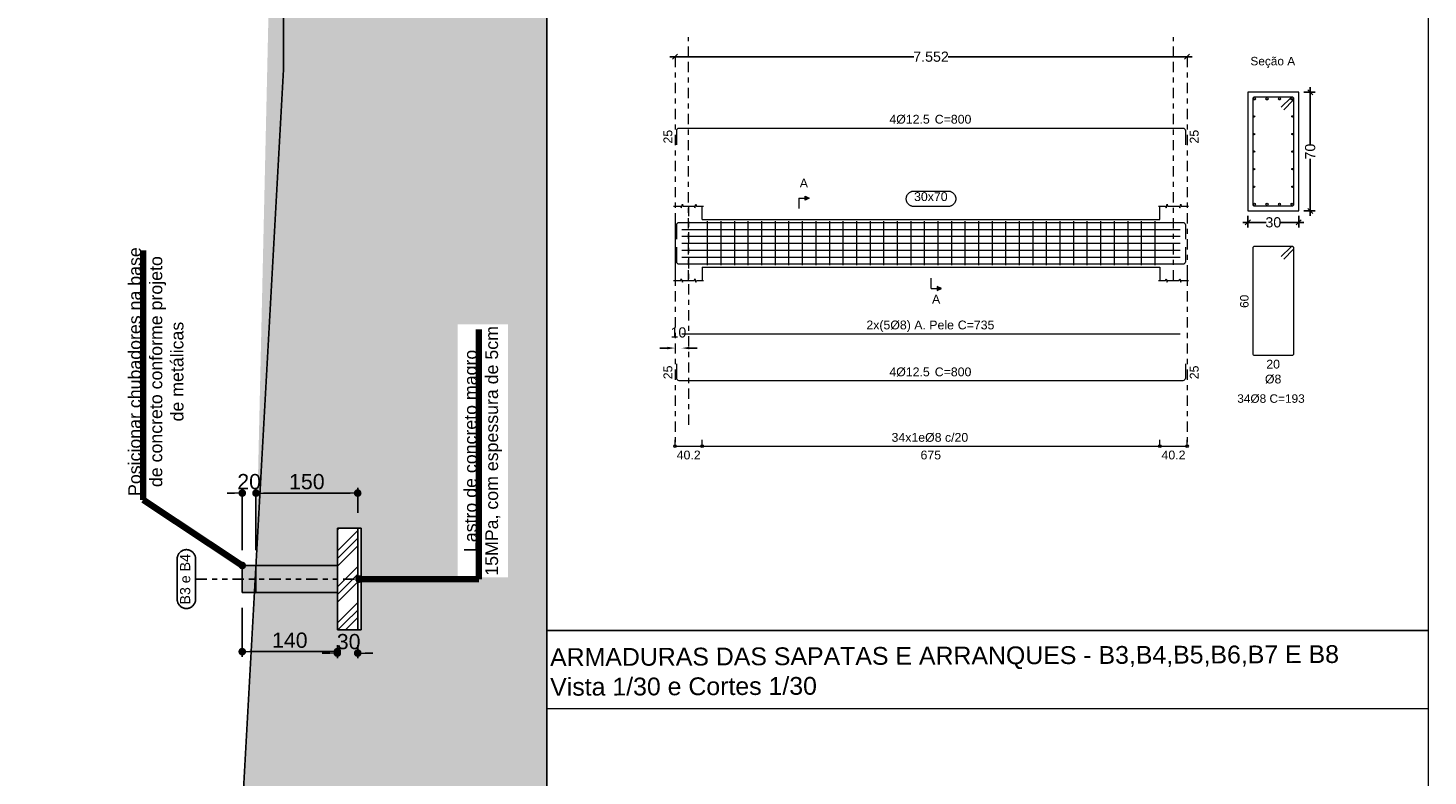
# Model space of a CAD drawing. Header units: millimetres. Extents: x 83 to 471, y -739 to 93.
# Tile 150 of 185: x 167 to 195, y -122 to -107. Entities that reach past the tile are written whole.
import ezdxf

# ---------------------------------------------------------------- set-up
doc = ezdxf.new("R2010")
doc.units = ezdxf.units.MM
doc.linetypes.add('CYPE_RAYAPUNTO', pattern=[0.4125, 0.2025, -0.105, 0, -0.105])
doc.linetypes.add('CYPE_RAYAPUNTOPUNTO', pattern=[0.45, 0.225, -0.075, 0, -0.075, 0, -0.075])
for name, color, linetype, lineweight in [('.', 7, 'Continuous', 5), ('__MAGNUS.Cota', 30, 'Continuous', 9), ('ARM_LONGITUDINAL_Ø12_5', 7, 'Continuous', 9), ('ARM_LONGITUDINAL_Ø8', 7, 'Continuous', 9), ('ARM_TRANSVERSAL_Ø8', 7, 'Continuous', 9), ('CORTE_COTAS_DAS_PLANTAS', 7, 'Continuous', 9), ('COTAS', 250, 'Continuous', 5), ('ELE_ARM_TRANS_TXT_EST', 7, 'Continuous', 9), ('ELE_CONT_NOS', 7, 'Continuous', 9), ('ELE_CONT_VIG_CONCRETO', 7, 'Continuous', 9), ('ELE_COT_COMPRIMENTO_PROJETADO', 7, 'Continuous', 9), ('ELE_COT_COT_ANCORAGENS', 7, 'Continuous', 9), ('ELE_COT_COT_ARM', 7, 'Continuous', 9), ('ELE_COT_COT_EST', 7, 'Continuous', 9), ('ELE_COT_COT_LIN_APOIOS', 7, 'CYPE_RAYAPUNTO', 9), ('ELE_COT_TEXTOS_ESTRIBOS', 7, 'Continuous', 9), ('ELE_REF_COT_LIN_AUX_COTA', 7, 'CYPE_RAYAPUNTO', 9), ('ELE_REF_LINHAS_MARCAS_PLANTA', 7, 'Continuous', 9), ('ELE_REF_MARCAS_PLANTA', 7, 'Continuous', 9), ('ELE_REF_REF_NOME', 7, 'Continuous', 9), ('ELE_REF_TEXTO_REF_NOME', 7, 'Continuous', 9), ('FUN_COTAS', 7, 'Continuous', 0), ('PECA_COMPLETA', 7, 'Continuous', 0), ('POR_ARM_LONG_ARM_TEXTOS', 7, 'Continuous', 9), ('POR_ARM_LONG_TXT_COMP', 7, 'Continuous', 9), ('SEC_CONT_VIG_CONCRETO_CORTE', 7, 'Continuous', 9), ('SEC_COTAS_SEC_DIM_VIGA', 7, 'Continuous', 9), ('SEC_COTAS_TEXTOS_DETALHE_ESTRIBOS', 7, 'Continuous', 9), ('SEC_REF_TXT_NOMES', 7, 'Continuous', 9), ('SEC_REF_TXT_POSICOES_ARM_ESTRIBOS', 7, 'Continuous', 9)]:
    doc.layers.add(name, color=color, linetype=linetype, lineweight=lineweight)
doc.layers.add('PGCR_Arq_TEXTO', color=7, linetype='Continuous')
doc.layers.add('PILAR_MORRE', color=60, linetype='Continuous')
doc.styles.add('Arial', font='arial.ttf')
doc.dimstyles.new('Copy of UM_75.000000', dxfattribs={"dimtxt": 0.3, "dimasz": 0.15, "dimexe": 0.1, "dimexo": 0.3, "dimgap": 0.07, "dimtad": 1, "dimdec": 0, "dimlfac": 75, "dimzin": 0, "dimdsep": 46, "dimtxsty": 'Arial', "dimblk": 'DOT', "dimcen": 0.09, "dimdle": 0.1, "dimclrd": 30, "dimclre": 30, "dimclrt": 7, "dimadec": 1, "dimazin": 2, "dimtfac": 1, "dimtdec": 0, "dimtofl": 0, "dimtmove": 0, "dimatfit": 3, "dimldrblk": 'DOT', "dimfxl": 1, "dimtolj": 1, "dimarcsym": 0})
doc.dimstyles.new('cype_arrow', dxfattribs={"dimtxt": 0.2000000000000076, "dimasz": 0.1500000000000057, "dimexe": 0.0750000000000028, "dimexo": 0.0750000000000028, "dimgap": 0, "dimtad": 0, "dimdec": 4, "dimzin": 0, "dimdsep": 46, "dimtxsty": 'Arial', "dimcen": 0.09, "dimadec": 0, "dimazin": 0, "dimtfac": 1, "dimtdec": 4, "dimtofl": 0, "dimtmove": 2, "dimatfit": 3, "dimfxl": 1, "dimtolj": 1, "dimtzin": 0, "dimarcsym": 0})
doc.dimstyles.new('cype_oblique', dxfattribs={"dimtxt": 0.2, "dimasz": 0.1, "dimexe": 0.1, "dimexo": 0.1, "dimgap": 0, "dimtad": 0, "dimdec": 0, "dimlfac": 30, "dimzin": 0, "dimdsep": 46, "dimtxsty": 'Arial', "dimblk1": 'OBLIQUE', "dimblk2": 'OBLIQUE', "dimsah": 1, "dimcen": 0.09, "dimdle": 0.1, "dimadec": 0, "dimazin": 0, "dimtfac": 1, "dimtdec": 0, "dimtofl": 0, "dimtmove": 2, "dimatfit": 3, "dimfxl": 1, "dimtolj": 1, "dimtzin": 0, "dimarcsym": 0})

# ---------------------------------------------------------------- blocks, each defined once
blk = doc.blocks.new('SAP')
at = {"layer": '.'}
h = blk.add_hatch(dxfattribs=at)
h.set_pattern_fill('GOST_GROUND', color=256, scale=0.05)
h.set_pattern_definition([(45, (-172.0090941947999, 106.6493533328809), (0.7071067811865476, 0), [1]), (45, (-171.8590941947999, 106.6493533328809), (0.7071067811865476, 0), [1]), (45, (-171.7090941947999, 106.6493533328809), (0.7071067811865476, 0), [1])])
h.paths.add_polyline_path([(2, 1), (1.599999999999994, 1), (1.599999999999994, 0), (2, 0), (2, 1)], is_closed=False)
h.paths.add_polyline_path([(1.599999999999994, -1), (2, -1), (1.999999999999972, 0), (1.599999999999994, 0), (1.599999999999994, -1)], is_closed=False)
at = {"layer": 'PILAR_MORRE'}
h = blk.add_hatch(color=256, dxfattribs=at)
h.dxf.hatch_style = 1
h.paths.add_polyline_path([(-0.2700000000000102, 0.2666666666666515), (-0.2700000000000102, 0), (0, 0), (0, 0.2666666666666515), (-0.2700000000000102, 0.2666666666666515)], is_closed=False)
h.paths.add_polyline_path([(1.599999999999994, 0.2666666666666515), (0, 0.2666666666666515), (0, 0), (1.599999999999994, 0), (1.599999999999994, 0.2666666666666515)], is_closed=False)
h.paths.add_polyline_path([(0, 0), (0, -0.2666666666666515), (1.599999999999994, -0.2666666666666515), (1.599999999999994, 0), (0, 0)], is_closed=False)
h.paths.add_polyline_path([(-0.2700000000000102, 0), (-0.2700000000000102, -0.2666666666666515), (0, -0.2666666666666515), (0, 0), (-0.2700000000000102, 0)], is_closed=False)
for p, q in [((1.599999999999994, 1), (1.599999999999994, -1)), ((2, 1), (2.067000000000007, 1)), ((2.067000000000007, 1), (2.067000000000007, -1)), ((1.599999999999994, 0.2666666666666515), (-0.2700000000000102, 0.2666666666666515)), ((-0.2700000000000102, 0.2666666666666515), (-0.2700000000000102, -0.2666666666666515)), ((0, 0.2666666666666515), (0, -0.2666666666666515)), ((1.599999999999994, -0.2666666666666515), (-0.2700000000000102, -0.2666666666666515)), ((2.067000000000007, -1), (2, -1))]:
    blk.add_line(p, q)
blk.add_lwpolyline([(1.599999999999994, -1), (2, -1), (2, 1), (1.599999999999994, 1)])
blk = doc.blocks.new('_DOT')
at = {"layer": '__MAGNUS.Cota', "linetype": 'ByBlock'}
blk.add_line((-0.5, 0), (-1, 0), dxfattribs=at)
at = {"layer": '__MAGNUS.Cota', "linetype": 'ByBlock', "const_width": 0.5}
blk.add_lwpolyline([(-0.25, 0, 1), (0.25, 0, 1)], format="xyb", close=True, dxfattribs=at)
blk = doc.blocks.new('*D704')
at = {"layer": 'COTAS', "color": 30, "lineweight": -2}
for p, q in [((171.4706927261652, -117.4806654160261), (171.4706927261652, -116.2557826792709)), ((173.3206927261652, -116.3557826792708), (171.6206927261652, -116.3557826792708)), ((173.4706927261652, -116.7473320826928), (173.4706927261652, -116.2557826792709))]:
    blk.add_line(p, q, dxfattribs=at)
at = {"layer": 'Defpoints', "color": 0}
for p in [(171.4706927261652, -116.3557826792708), (173.4706927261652, -117.0473320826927), (171.4706927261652, -117.7806654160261)]:
    blk.add_point(p, dxfattribs=at)
at = {"layer": 'COTAS', "color": 30, "linetype": 'ByBlock', "lineweight": -2, "xscale": 0.15, "yscale": 0.15, "zscale": 0.15, "rotation": 180}
blk.add_blockref('_DOT', (171.4706927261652, -116.3557826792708), dxfattribs=at)
at = {"layer": 'COTAS', "color": 30, "linetype": 'ByBlock', "lineweight": -2, "xscale": 0.15, "yscale": 0.15, "zscale": 0.15}
blk.add_blockref('_DOT', (173.4706927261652, -116.3557826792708), dxfattribs=at)
at = {"layer": 'COTAS', "color": 7, "insert": (172.4706927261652, -116.1326107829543), "char_height": 0.3, "attachment_point": 5, "style": 'Arial'}
blk.add_mtext('\\A1;150', dxfattribs=at)
blk = doc.blocks.new('*D705')
at = {"layer": 'COTAS', "color": 30, "lineweight": -2}
for p, q in [((171.2006927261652, -118.6139987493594), (171.2006927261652, -119.5747473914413)), ((171.3506927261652, -119.4747473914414), (172.9206927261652, -119.4747473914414)), ((173.0706927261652, -119.3473320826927), (173.0706927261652, -119.5747473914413))]:
    blk.add_line(p, q, dxfattribs=at)
at = {"layer": 'Defpoints', "color": 0}
for p in [(171.2006927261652, -118.3139987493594), (173.0706927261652, -119.0473320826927), (173.0706927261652, -119.4747473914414)]:
    blk.add_point(p, dxfattribs=at)
at = {"layer": 'COTAS', "color": 30, "linetype": 'ByBlock', "lineweight": -2, "xscale": 0.15, "yscale": 0.15, "zscale": 0.15, "rotation": 180}
blk.add_blockref('_DOT', (171.2006927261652, -119.4747473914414), dxfattribs=at)
at = {"layer": 'COTAS', "color": 30, "linetype": 'ByBlock', "lineweight": -2, "xscale": 0.15, "yscale": 0.15, "zscale": 0.15}
blk.add_blockref('_DOT', (173.0706927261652, -119.4747473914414), dxfattribs=at)
at = {"layer": 'COTAS', "color": 7, "insert": (172.1356927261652, -119.2515754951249), "char_height": 0.3, "attachment_point": 5, "style": 'Arial'}
blk.add_mtext('\\A1;140', dxfattribs=at)
blk = doc.blocks.new('*D706')
at = {"layer": 'COTAS', "color": 30, "lineweight": -2}
for p, q in [((173.0706927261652, -119.3473320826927), (173.0706927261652, -119.6027173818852)), ((173.4706927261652, -119.3473320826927), (173.4706927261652, -119.6027173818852)), ((172.9206927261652, -119.5027173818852), (172.7706927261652, -119.5027173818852)), ((173.6206927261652, -119.5027173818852), (173.7706927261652, -119.5027173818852))]:
    blk.add_line(p, q, dxfattribs=at)
at = {"layer": 'Defpoints', "color": 0}
for p in [(173.0706927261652, -119.0473320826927), (173.4706927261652, -119.0473320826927), (173.4706927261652, -119.5027173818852)]:
    blk.add_point(p, dxfattribs=at)
at = {"layer": 'COTAS', "color": 30, "linetype": 'ByBlock', "lineweight": -2, "xscale": 0.15, "yscale": 0.15, "zscale": 0.15}
blk.add_blockref('_DOT', (173.0706927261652, -119.5027173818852), dxfattribs=at)
at = {"layer": 'COTAS', "color": 30, "linetype": 'ByBlock', "lineweight": -2, "xscale": 0.15, "yscale": 0.15, "zscale": 0.15, "rotation": 180}
blk.add_blockref('_DOT', (173.4706927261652, -119.5027173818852), dxfattribs=at)
at = {"layer": 'COTAS', "color": 7, "insert": (173.2928761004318, -119.2794431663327), "char_height": 0.3, "attachment_point": 5, "style": 'Arial'}
blk.add_mtext('\\A1;30', dxfattribs=at)
blk = doc.blocks.new('*D707')
at = {"layer": 'COTAS', "color": 30, "lineweight": -2}
for p, q in [((171.0506927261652, -116.3557826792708), (170.9006927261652, -116.3557826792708)), ((171.2006927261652, -117.4806654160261), (171.2006927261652, -116.2557826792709)), ((171.4706927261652, -117.4806654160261), (171.4706927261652, -116.2557826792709)), ((171.6206927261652, -116.3557826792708), (171.7706927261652, -116.3557826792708))]:
    blk.add_line(p, q, dxfattribs=at)
at = {"layer": 'Defpoints', "color": 0}
for p in [(171.2006927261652, -116.3557826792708), (171.2006927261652, -117.7806654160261), (171.4706927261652, -117.7806654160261)]:
    blk.add_point(p, dxfattribs=at)
at = {"layer": 'COTAS', "color": 30, "linetype": 'ByBlock', "lineweight": -2, "xscale": 0.15, "yscale": 0.15, "zscale": 0.15}
blk.add_blockref('_DOT', (171.2006927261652, -116.3557826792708), dxfattribs=at)
at = {"layer": 'COTAS', "color": 30, "linetype": 'ByBlock', "lineweight": -2, "xscale": 0.15, "yscale": 0.15, "zscale": 0.15, "rotation": 180}
blk.add_blockref('_DOT', (171.4706927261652, -116.3557826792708), dxfattribs=at)
at = {"layer": 'COTAS', "color": 7, "insert": (171.3356927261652, -116.1326107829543), "char_height": 0.3, "attachment_point": 5, "style": 'Arial'}
blk.add_mtext('\\A1;20', dxfattribs=at)
blk = doc.blocks.new('_OBLIQUE')
at = {"color": 0, "linetype": 'ByBlock', "lineweight": -2}
blk.add_line((-0.5, -0.5), (0.5, 0.5), dxfattribs=at)
blk = doc.blocks.new('*D726')
at = {"layer": 'Defpoints', "color": 0}
for p in [(190.9757610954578, -110.8057959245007), (191.9757610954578, -110.8057959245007), (191.9757610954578, -111.0318959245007)]:
    blk.add_point(p, dxfattribs=at)
at = {"layer": 'SEC_COTAS_SEC_DIM_VIGA', "color": 0, "lineweight": -2}
for p, q in [((190.9757610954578, -110.9057959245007), (190.9757610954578, -111.1318959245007)), ((191.9757610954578, -110.9057959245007), (191.9757610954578, -111.1318959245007)), ((190.8757610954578, -111.0318959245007), (191.3329234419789, -111.0318959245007)), ((192.0757610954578, -111.0318959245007), (191.6185987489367, -111.0318959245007))]:
    blk.add_line(p, q, dxfattribs=at)
at = {"layer": 'SEC_COTAS_SEC_DIM_VIGA', "color": 0, "linetype": 'ByBlock', "lineweight": -2, "xscale": 0.1, "yscale": 0.1, "zscale": 0.1, "rotation": 180}
blk.add_blockref('_OBLIQUE', (190.9757610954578, -111.0318959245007), dxfattribs=at)
at = {"layer": 'SEC_COTAS_SEC_DIM_VIGA', "color": 0, "linetype": 'ByBlock', "lineweight": -2, "xscale": 0.1, "yscale": 0.1, "zscale": 0.1}
blk.add_blockref('_OBLIQUE', (191.9757610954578, -111.0318959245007), dxfattribs=at)
at = {"layer": 'SEC_COTAS_SEC_DIM_VIGA', "color": 0, "insert": (191.4757610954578, -111.0318959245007), "char_height": 0.2, "attachment_point": 5, "style": 'Arial'}
blk.add_mtext('\\A1;30', dxfattribs=at)
blk = doc.blocks.new('*D727')
at = {"layer": 'Defpoints', "color": 0}
for p in [(191.9757610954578, -108.4724625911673), (192.2018610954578, -108.4724625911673), (191.9757610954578, -110.8057959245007)]:
    blk.add_point(p, dxfattribs=at)
at = {"layer": 'SEC_COTAS_SEC_DIM_VIGA', "color": 0, "lineweight": -2}
for p, q in [((192.2018610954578, -108.3724625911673), (192.2018610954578, -109.4970419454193)), ((192.0757610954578, -108.4724625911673), (192.3018610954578, -108.4724625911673)), ((192.2018610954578, -110.9057959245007), (192.2018610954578, -109.7812165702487)), ((192.0757610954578, -110.8057959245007), (192.3018610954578, -110.8057959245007))]:
    blk.add_line(p, q, dxfattribs=at)
at = {"layer": 'SEC_COTAS_SEC_DIM_VIGA', "color": 0, "linetype": 'ByBlock', "lineweight": -2, "xscale": 0.1, "yscale": 0.1, "zscale": 0.1}
for p, rotation in [((192.2018610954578, -108.4724625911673), 90), ((192.2018610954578, -110.8057959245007), 270)]:
    blk.add_blockref('_OBLIQUE', p, dxfattribs=dict(at, rotation=rotation))
at = {"layer": 'SEC_COTAS_SEC_DIM_VIGA', "color": 0, "insert": (192.2018610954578, -109.639129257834), "char_height": 0.2, "attachment_point": 5, "rotation": 90, "style": 'Arial'}
blk.add_mtext('\\A1;70', dxfattribs=at)
blk = doc.blocks.new('*D728')
at = {"layer": 'Defpoints', "color": 0}
for p in [(179.7105944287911, -107.7737625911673), (179.7105944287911, -107.7737625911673), (189.7801889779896, -107.7737625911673)]:
    blk.add_point(p, dxfattribs=at)
at = {"layer": 'ELE_COT_COMPRIMENTO_PROJETADO', "color": 0, "lineweight": -2}
for p, q in [((179.6105944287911, -107.7737625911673), (184.4097846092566, -107.7737625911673)), ((179.7105944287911, -107.7737625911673), (179.7105944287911, -107.7737625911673)), ((189.8801889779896, -107.7737625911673), (185.080998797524, -107.7737625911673)), ((189.7801889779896, -107.7737625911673), (189.7801889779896, -107.7737625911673))]:
    blk.add_line(p, q, dxfattribs=at)
at = {"layer": 'ELE_COT_COMPRIMENTO_PROJETADO', "color": 0, "linetype": 'ByBlock', "lineweight": -2, "xscale": 0.1, "yscale": 0.1, "zscale": 0.1, "rotation": 180}
blk.add_blockref('_OBLIQUE', (179.7105944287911, -107.7737625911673), dxfattribs=at)
at = {"layer": 'ELE_COT_COMPRIMENTO_PROJETADO', "color": 0, "linetype": 'ByBlock', "lineweight": -2, "xscale": 0.1, "yscale": 0.1, "zscale": 0.1}
blk.add_blockref('_OBLIQUE', (189.7801889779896, -107.7737625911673), dxfattribs=at)
at = {"layer": 'ELE_COT_COMPRIMENTO_PROJETADO', "color": 0, "insert": (184.7453917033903, -107.7737625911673), "char_height": 0.2, "attachment_point": 5, "style": 'Arial'}
blk.add_mtext('\\A1;7.552', dxfattribs=at)
blk = doc.blocks.new('*D729')
at = {"layer": 'Defpoints', "color": 0}
for p in [(179.7105944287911, -113.5038125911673), (179.8453917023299, -113.5038125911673), (179.8453917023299, -113.5038125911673)]:
    blk.add_point(p, dxfattribs=at)
at = {"layer": 'ELE_COT_COT_ARM', "color": 0, "lineweight": -2}
for p, q in [((179.5605944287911, -113.5038125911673), (179.4105944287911, -113.5038125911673)), ((179.7105944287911, -113.5038125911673), (179.7105944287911, -113.5038125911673)), ((179.8453917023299, -113.5038125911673), (179.8453917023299, -113.5038125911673)), ((179.9953917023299, -113.5038125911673), (180.1453917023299, -113.5038125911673))]:
    blk.add_line(p, q, dxfattribs=at)
at = {"layer": 'ELE_COT_COT_ARM', "color": 0}
for points in [[(179.5605944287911, -113.5288125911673), (179.5605944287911, -113.4788125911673), (179.7105944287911, -113.5038125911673)], [(179.9953917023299, -113.4788125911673), (179.9953917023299, -113.5288125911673), (179.8453917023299, -113.5038125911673)]]:
    blk.add_solid(points, dxfattribs=at)
at = {"layer": 'ELE_COT_COT_ARM', "color": 0, "insert": (179.7779930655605, -113.1974687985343), "char_height": 0.2000000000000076, "attachment_point": 5, "style": 'Arial'}
blk.add_mtext('\\A1;10', dxfattribs=at)

msp = doc.modelspace()

# ---------------------------------------------------------------- hatches: boundary and pattern name
at = {"layer": '.', "true_color": 0x939598}
h = msp.add_hatch(dxfattribs=at)
h.set_pattern_fill('EARTH', color=252, scale=0.1)
h.set_pattern_definition([(0, (0, 0), (0.635, 0.635), [0.635, -0.635]), (0, (0, 0.238125), (0.635, 0.635), [0.635, -0.635]), (0, (0, 0.4762500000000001), (0.635, 0.635), [0.635, -0.635]), (90, (0.079375, 0.555625), (-0.635, 0.635), [0.635, -0.635]), (90, (0.3175, 0.555625), (-0.635, 0.635), [0.635, -0.635]), (90, (0.555625, 0.555625), (-0.635, 0.635), [0.635, -0.635])])
h.paths.add_polyline_path([(172.0090941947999, -94.01822395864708), (171.4706927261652, -117.7806654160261), (173.0706927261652, -117.7806654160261), (173.0706927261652, -117.0473320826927), (173.5376927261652, -117.0473320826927), (173.5376927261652, -119.0473320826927), (173.0706927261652, -119.0473320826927), (173.0706927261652, -118.3139987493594), (171.4412602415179, -118.3139987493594), (170.3601319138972, -137.9046579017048), (171.9601319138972, -137.9046579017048), (171.9601319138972, -137.1713245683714), (172.4271319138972, -137.1713245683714), (172.4271319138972, -139.1713245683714), (171.9601319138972, -139.1713245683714), (171.9601319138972, -138.4379912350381), (170.33069942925, -138.4379912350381), (169.2571234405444, -157.8917977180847), (170.8571234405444, -157.8917977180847), (170.8571234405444, -157.1584643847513), (171.3241234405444, -157.1584643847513), (171.3241234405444, -159.1584643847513), (170.8571234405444, -159.1584643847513), (170.8571234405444, -158.425131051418), (169.2276909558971, -158.425131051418), (168.7157092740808, -167.7025298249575), (168.5390941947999, -170.9028953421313), (168.5390941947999, -175.3584019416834), (177.1903265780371, -175.3584019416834), (177.1903265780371, -94.01822395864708), (172.0090941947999, -94.01822395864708)], is_closed=False)
h.paths.add_polyline_path([(173.2254646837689, -158.125610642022), (173.2254646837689, -153.1499967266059), (174.2125610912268, -153.1499967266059), (174.2125610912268, -158.125610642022)], flags=16)
h.paths.add_polyline_path([(174.3284731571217, -138.1384708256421), (174.3284731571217, -133.162856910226), (175.3155695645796, -133.162856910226), (175.3155695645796, -138.1384708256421)], flags=16)
h.paths.add_polyline_path([(175.4390339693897, -118.0144783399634), (175.4390339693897, -113.0388644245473), (176.4261303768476, -113.0388644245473), (176.4261303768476, -118.0144783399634)], flags=16)
at = {"layer": 'ELE_REF_LINHAS_MARCAS_PLANTA'}
for points in [[(182.2670597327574, -110.596479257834), (182.2670597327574, -110.514879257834), (182.3486597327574, -110.555679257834)], [(184.8677917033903, -112.2897125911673), (184.8677917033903, -112.3713125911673), (184.9493917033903, -112.3305125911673)]]:
    msp.add_hatch(color=256, dxfattribs=at).paths.add_polyline_path(points, flags=0)

# ---------------------------------------------------------------- linework, layer by layer
for p, q in [((172.0090941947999, -108.0245251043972), (172.0090941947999, -94.01822395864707)), ((177.1903265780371, -94.01822395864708), (177.1903265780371, -175.3584019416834)), ((168.5390941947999, -170.9028953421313), (172.0090941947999, -108.0245251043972)), ((194.5179713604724, -119.056440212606), (177.1903265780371, -119.056440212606))]:
    msp.add_line(p, q)
at = {"linetype": 'CYPE_RAYAPUNTOPUNTO'}
msp.add_line((170.2822923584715, -118.0473320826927), (173.4706927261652, -118.0473320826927), dxfattribs=at)
msp.add_lwpolyline([(169.9222923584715, -117.6489090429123), (169.9226943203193, -117.6368863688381), (169.9238984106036, -117.624917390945), (169.9258992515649, -117.6130555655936), (169.9286879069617, -117.6013538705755), (169.9322519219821, -117.5898645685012), (169.9365753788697, -117.5786389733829), (169.9416389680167, -117.5677272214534), (169.9474200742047, -117.5571780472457), (169.95389287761, -117.5470385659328), (169.9610284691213, -117.5373540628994), (169.9687949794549, -117.5281677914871), (169.97715772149, -117.5195207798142), (169.9860793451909, -117.5114516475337), (169.9955200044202, -117.5039964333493), (170.0054375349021, -117.4971884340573), (170.0157876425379, -117.4910580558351), (170.0265241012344, -117.4856326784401), (170.0375989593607, -117.4809365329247), (170.0489627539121, -117.476990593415), (170.0605647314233, -117.4738124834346), (170.0723530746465, -117.471416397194), (170.0842751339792, -117.4698130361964), (170.0962776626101, -117.4690095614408), (170.1083070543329, -117.4690095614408), (170.1203095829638, -117.4698130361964), (170.1322316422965, -117.471416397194), (170.1440199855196, -117.4738124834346), (170.1556219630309, -117.476990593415), (170.1669857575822, -117.4809365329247), (170.1780606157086, -117.4856326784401), (170.1887970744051, -117.4910580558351), (170.1991471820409, -117.4971884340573), (170.2090647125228, -117.5039964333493), (170.2185053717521, -117.5114516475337), (170.2274269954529, -117.5195207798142), (170.2357897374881, -117.5281677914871), (170.2435562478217, -117.5373540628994), (170.250691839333, -117.5470385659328), (170.2571646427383, -117.5571780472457), (170.2629457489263, -117.5677272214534), (170.2680093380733, -117.5786389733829), (170.2723327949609, -117.5898645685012), (170.2758968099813, -117.6013538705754), (170.2786854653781, -117.6130555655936), (170.2806863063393, -117.624917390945), (170.2818903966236, -117.6368863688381), (170.2822923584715, -117.6489090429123), (170.2822923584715, -118.4457551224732), (170.2818903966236, -118.4577777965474), (170.2806863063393, -118.4697467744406), (170.2786854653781, -118.481608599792), (170.2758968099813, -118.49331029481), (170.2723327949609, -118.5047995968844), (170.2680093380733, -118.5160251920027), (170.2629457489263, -118.5269369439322), (170.2571646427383, -118.5374861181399), (170.250691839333, -118.5476255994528), (170.2435562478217, -118.5573101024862), (170.2357897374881, -118.5664963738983), (170.2274269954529, -118.5751433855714), (170.2185053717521, -118.5832125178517), (170.2090647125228, -118.5906677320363), (170.1991471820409, -118.5974757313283), (170.1887970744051, -118.6036061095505), (170.1780606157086, -118.6090314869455), (170.1669857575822, -118.6137276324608), (170.1556219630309, -118.6176735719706), (170.1440199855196, -118.620851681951), (170.1322316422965, -118.6232477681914), (170.1203095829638, -118.6248511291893), (170.1083070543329, -118.6256546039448), (170.0962776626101, -118.6256546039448), (170.0842751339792, -118.6248511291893), (170.0723530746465, -118.6232477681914), (170.0605647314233, -118.620851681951), (170.0489627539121, -118.6176735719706), (170.0375989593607, -118.6137276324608), (170.0265241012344, -118.6090314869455), (170.0157876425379, -118.6036061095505), (170.0054375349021, -118.5974757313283), (169.9955200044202, -118.5906677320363), (169.9860793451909, -118.5832125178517), (169.97715772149, -118.5751433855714), (169.9687949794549, -118.5664963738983), (169.9610284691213, -118.5573101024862), (169.95389287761, -118.5476255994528), (169.9474200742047, -118.5374861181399), (169.9416389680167, -118.5269369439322), (169.9365753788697, -118.5160251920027), (169.9322519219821, -118.5047995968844), (169.9286879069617, -118.49331029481), (169.9258992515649, -118.481608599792), (169.9238984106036, -118.4697467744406), (169.9226943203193, -118.4577777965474), (169.9222923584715, -118.4457551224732), (169.9222923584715, -117.6489090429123)], close=True)
at = {"layer": 'ARM_LONGITUDINAL_Ø12_5'}
for points in [[(179.7439277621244, -109.5095959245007), (179.7439277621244, -109.2262625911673), (179.7477337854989, -109.2071284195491), (179.7585724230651, -109.190907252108), (179.7747935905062, -109.1800686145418), (179.7939277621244, -109.1762625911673), (189.6968556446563, -109.1762625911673), (189.7159898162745, -109.1800686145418), (189.7322109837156, -109.190907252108), (189.7430496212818, -109.2071284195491), (189.7468556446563, -109.2262625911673), (189.7468556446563, -109.5095959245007)], [(179.7439277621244, -111.364429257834), (179.7439277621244, -111.0810959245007), (179.7477337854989, -111.0619617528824), (179.7585724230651, -111.0457405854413), (179.7747935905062, -111.0349019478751), (179.7939277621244, -111.0310959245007), (189.6968556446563, -111.0310959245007), (189.7159898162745, -111.0349019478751), (189.7322109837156, -111.0457405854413), (189.7430496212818, -111.0619617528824), (189.7468556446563, -111.0810959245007), (189.7468556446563, -111.364429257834)], [(189.7468556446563, -111.5217625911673), (189.7468556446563, -111.8050959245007), (189.7430496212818, -111.8242300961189), (189.7322109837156, -111.84045126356), (189.7159898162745, -111.8512899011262), (189.6968556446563, -111.8550959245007), (179.7939277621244, -111.8550959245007), (179.7747935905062, -111.8512899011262), (179.7585724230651, -111.84045126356), (179.7477337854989, -111.8242300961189), (179.7439277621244, -111.8050959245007), (179.7439277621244, -111.5217625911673)], [(189.7468556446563, -113.8121459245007), (189.7468556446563, -114.095479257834), (189.7430496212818, -114.1146134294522), (189.7322109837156, -114.1308345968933), (189.7159898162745, -114.1416732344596), (189.6968556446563, -114.145479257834), (179.7939277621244, -114.145479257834), (179.7747935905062, -114.1416732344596), (179.7585724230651, -114.1308345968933), (179.7477337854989, -114.1146134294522), (179.7439277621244, -114.095479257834), (179.7439277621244, -113.8121459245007)]]:
    msp.add_lwpolyline(points, dxfattribs=at)
for centre in [(191.1065944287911, -108.6032959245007), (191.3527055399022, -108.6032959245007), (191.5988166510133, -108.6032959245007), (191.8449277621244, -108.6032959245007), (191.1065944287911, -110.6749625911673), (191.3527055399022, -110.6749625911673), (191.5988166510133, -110.6749625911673), (191.8449277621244, -110.6749625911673)]:
    msp.add_circle(centre, 0.0208333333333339, dxfattribs=at)
at = {"layer": 'ARM_LONGITUDINAL_Ø8'}
for points in [[(179.8453917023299, -111.168429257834), (189.6453917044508, -111.168429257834)], [(179.8453917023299, -111.3057625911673), (189.6453917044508, -111.3057625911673)], [(179.8453917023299, -111.4430959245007), (189.6453917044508, -111.4430959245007)], [(179.8453917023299, -111.580429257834), (189.6453917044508, -111.580429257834)], [(179.8453917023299, -111.7177625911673), (189.6453917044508, -111.7177625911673)], [(179.8453917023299, -113.2230125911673), (189.6453917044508, -113.2230125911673)]]:
    msp.add_lwpolyline(points, dxfattribs=at)
for centre in [(191.0990944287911, -108.9485737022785), (191.8524277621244, -108.9485737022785), (191.0990944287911, -109.2938514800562), (191.8524277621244, -109.2938514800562), (191.0990944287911, -109.639129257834), (191.8524277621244, -109.639129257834), (191.0990944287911, -109.9844070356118), (191.8524277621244, -109.9844070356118), (191.0990944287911, -110.3296848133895), (191.8524277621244, -110.3296848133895)]:
    msp.add_circle(centre, 0.0133333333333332, dxfattribs=at)
at = {"layer": 'ARM_TRANSVERSAL_Ø8'}
for p, q in [((180.3453917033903, -111.0097625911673), (180.3453917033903, -111.876429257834)), ((180.612058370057, -111.0097625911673), (180.612058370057, -111.876429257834)), ((180.8787250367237, -111.0097625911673), (180.8787250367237, -111.876429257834)), ((181.1453917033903, -111.0097625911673), (181.1453917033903, -111.876429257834)), ((181.412058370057, -111.0097625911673), (181.412058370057, -111.876429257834)), ((181.6787250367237, -111.0097625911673), (181.6787250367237, -111.876429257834)), ((181.9453917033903, -111.0097625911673), (181.9453917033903, -111.876429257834)), ((182.212058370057, -111.0097625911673), (182.212058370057, -111.876429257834)), ((182.4787250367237, -111.0097625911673), (182.4787250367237, -111.876429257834)), ((182.7453917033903, -111.0097625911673), (182.7453917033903, -111.876429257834)), ((183.012058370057, -111.0097625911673), (183.012058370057, -111.876429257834)), ((183.2787250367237, -111.0097625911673), (183.2787250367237, -111.876429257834)), ((183.5453917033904, -111.0097625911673), (183.5453917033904, -111.876429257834)), ((183.812058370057, -111.0097625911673), (183.812058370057, -111.876429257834)), ((184.0787250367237, -111.0097625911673), (184.0787250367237, -111.876429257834)), ((184.3453917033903, -111.0097625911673), (184.3453917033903, -111.876429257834)), ((184.612058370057, -111.0097625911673), (184.612058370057, -111.876429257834)), ((184.8787250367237, -111.0097625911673), (184.8787250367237, -111.876429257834)), ((185.1453917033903, -111.0097625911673), (185.1453917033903, -111.876429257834)), ((185.412058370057, -111.0097625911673), (185.412058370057, -111.876429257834)), ((185.6787250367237, -111.0097625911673), (185.6787250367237, -111.876429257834)), ((185.9453917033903, -111.0097625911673), (185.9453917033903, -111.876429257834)), ((186.212058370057, -111.0097625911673), (186.212058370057, -111.876429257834)), ((186.4787250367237, -111.0097625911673), (186.4787250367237, -111.876429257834)), ((186.7453917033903, -111.0097625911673), (186.7453917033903, -111.876429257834)), ((187.012058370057, -111.0097625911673), (187.012058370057, -111.876429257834)), ((187.2787250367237, -111.0097625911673), (187.2787250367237, -111.876429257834)), ((187.5453917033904, -111.0097625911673), (187.5453917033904, -111.876429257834)), ((187.812058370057, -111.0097625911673), (187.812058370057, -111.876429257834)), ((188.0787250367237, -111.0097625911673), (188.0787250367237, -111.876429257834)), ((188.3453917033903, -111.0097625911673), (188.3453917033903, -111.876429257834)), ((188.612058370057, -111.0097625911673), (188.612058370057, -111.876429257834)), ((188.8787250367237, -111.0097625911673), (188.8787250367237, -111.876429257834)), ((189.1453917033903, -111.0097625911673), (189.1453917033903, -111.876429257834))]:
    msp.add_line(p, q, dxfattribs=at)
for points in [[(191.6805254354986, -108.8160172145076), (191.869087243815, -108.6274554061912), (191.8733363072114, -108.6222779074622), (191.8764936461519, -108.6163709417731), (191.8784379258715, -108.6099615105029), (191.8790944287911, -108.6032959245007), (191.8784379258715, -108.5966303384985), (191.8764936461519, -108.5902209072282), (191.8733363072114, -108.5843139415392), (191.869087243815, -108.5791364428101), (191.8639097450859, -108.5748873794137), (191.8580027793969, -108.5717300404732), (191.8515933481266, -108.5697857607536), (191.8449277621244, -108.569129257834), (191.1065944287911, -108.569129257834), (191.0935194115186, -108.5717300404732), (191.0824349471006, -108.5791364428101), (191.0750285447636, -108.5902209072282), (191.0724277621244, -108.6032959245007), (191.0724277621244, -110.6749625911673), (191.0750285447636, -110.6880376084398), (191.0824349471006, -110.6991220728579), (191.0935194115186, -110.7065284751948), (191.1065944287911, -110.709129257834), (191.8449277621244, -110.709129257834), (191.8580027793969, -110.7065284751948), (191.869087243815, -110.6991220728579), (191.8764936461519, -110.6880376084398), (191.8790944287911, -110.6749625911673), (191.8790944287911, -108.6032959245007), (191.8784379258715, -108.5966303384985), (191.8764936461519, -108.5902209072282), (191.8733363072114, -108.5843139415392), (191.869087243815, -108.5791364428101), (191.8639097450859, -108.5748873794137), (191.8580027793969, -108.5717300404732), (191.8515933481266, -108.5697857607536), (191.8449277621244, -108.569129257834), (191.8395829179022, -108.569549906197), (191.8343696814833, -108.5708014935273), (191.82941642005, -108.5728532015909), (191.8248450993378, -108.5756545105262), (191.8207682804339, -108.5791364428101), (191.6322064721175, -108.7676982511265)], [(191.6805254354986, -111.7530838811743), (191.869087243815, -111.5645220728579), (191.8733363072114, -111.5593445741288), (191.8764936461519, -111.5534376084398), (191.8784379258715, -111.5470281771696), (191.8790944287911, -111.5403625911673), (191.8784379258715, -111.5336970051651), (191.8764936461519, -111.5272875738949), (191.8733363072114, -111.5213806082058), (191.869087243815, -111.5162031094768), (191.8639097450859, -111.5119540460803), (191.8580027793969, -111.5087967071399), (191.8515933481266, -111.5068524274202), (191.8449277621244, -111.5061959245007), (191.1065944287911, -111.5061959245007), (191.0935194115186, -111.5087967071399), (191.0824349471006, -111.5162031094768), (191.0750285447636, -111.5272875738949), (191.0724277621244, -111.5403625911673), (191.0724277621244, -113.612029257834), (191.0750285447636, -113.6251042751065), (191.0824349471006, -113.6361887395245), (191.0935194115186, -113.6435951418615), (191.1065944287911, -113.6461959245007), (191.8449277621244, -113.6461959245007), (191.8580027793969, -113.6435951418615), (191.869087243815, -113.6361887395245), (191.8764936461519, -113.6251042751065), (191.8790944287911, -113.612029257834), (191.8790944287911, -111.5403625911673), (191.8784379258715, -111.5336970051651), (191.8764936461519, -111.5272875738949), (191.8733363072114, -111.5213806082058), (191.869087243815, -111.5162031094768), (191.8639097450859, -111.5119540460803), (191.8580027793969, -111.5087967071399), (191.8515933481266, -111.5068524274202), (191.8449277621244, -111.5061959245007), (191.8395829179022, -111.5066165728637), (191.8343696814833, -111.5078681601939), (191.82941642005, -111.5099198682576), (191.8248450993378, -111.5127211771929), (191.8207682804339, -111.5162031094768), (191.6322064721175, -111.7047649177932)]]:
    msp.add_lwpolyline(points, dxfattribs=at)
at = {"layer": 'ELE_CONT_NOS'}
for p, q in [((180.2468556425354, -110.976429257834), (180.2468556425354, -110.7097625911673)), ((189.2439277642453, -110.976429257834), (189.2439277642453, -110.7097625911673)), ((179.7105944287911, -111.9097625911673), (179.7105944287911, -112.176429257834)), ((180.2468556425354, -111.9097625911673), (180.2468556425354, -112.176429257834)), ((189.2439277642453, -111.9097625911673), (189.2439277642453, -112.176429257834)), ((189.7801889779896, -111.9097625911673), (189.7801889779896, -112.176429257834))]:
    msp.add_line(p, q, dxfattribs=at)
for points in [[(179.6839277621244, -110.7097625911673), (179.8246597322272, -110.7097625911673), (179.8346597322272, -110.7430959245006), (179.8546597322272, -110.676429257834), (179.8646597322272, -110.7097625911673), (180.0053917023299, -110.7097625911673)], [(179.9520583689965, -110.7097625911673), (180.0927903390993, -110.7097625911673), (180.1027903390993, -110.7430959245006), (180.1227903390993, -110.676429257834), (180.1327903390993, -110.7097625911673), (180.273522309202, -110.7097625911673)], [(189.2172610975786, -110.7097625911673), (189.3579930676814, -110.7097625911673), (189.3679930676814, -110.7430959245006), (189.3879930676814, -110.676429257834), (189.3979930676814, -110.7097625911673), (189.5387250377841, -110.7097625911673)], [(189.4853917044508, -110.7097625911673), (189.6261236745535, -110.7097625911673), (189.6361236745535, -110.7430959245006), (189.6561236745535, -110.676429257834), (189.6661236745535, -110.7097625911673), (189.8068556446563, -110.7097625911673)], [(179.7105944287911, -110.976429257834), (179.7105944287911, -111.9097625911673)], [(179.6839277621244, -112.176429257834), (179.8246597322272, -112.176429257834), (179.8346597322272, -112.1430959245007), (179.8546597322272, -112.2097625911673), (179.8646597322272, -112.176429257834), (180.0053917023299, -112.176429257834)], [(179.9520583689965, -112.176429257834), (180.0927903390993, -112.176429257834), (180.1027903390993, -112.1430959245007), (180.1227903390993, -112.2097625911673), (180.1327903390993, -112.176429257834), (180.273522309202, -112.176429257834)], [(189.2172610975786, -112.176429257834), (189.3579930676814, -112.176429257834), (189.3679930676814, -112.1430959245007), (189.3879930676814, -112.2097625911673), (189.3979930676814, -112.176429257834), (189.5387250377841, -112.176429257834)], [(189.4853917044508, -112.176429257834), (189.6261236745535, -112.176429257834), (189.6361236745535, -112.1430959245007), (189.6561236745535, -112.2097625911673), (189.6661236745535, -112.176429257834), (189.8068556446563, -112.176429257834)]]:
    msp.add_lwpolyline(points, dxfattribs=at)
at = {"layer": 'ELE_CONT_VIG_CONCRETO'}
for p, q in [((180.2468556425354, -110.976429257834), (189.2439277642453, -110.976429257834)), ((180.2468556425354, -111.9097625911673), (189.2439277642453, -111.9097625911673))]:
    msp.add_line(p, q, dxfattribs=at)
at = {"layer": 'ELE_COT_COT_EST'}
for p, q in [((179.7105944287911, -115.4338125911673), (179.7105944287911, -115.3063125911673)), ((180.2468556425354, -115.4338125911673), (180.2468556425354, -115.3063125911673)), ((189.2439277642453, -115.4338125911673), (189.2439277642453, -115.3063125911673))]:
    msp.add_line(p, q, dxfattribs=at)
for points in [[(179.7105944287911, -115.4338125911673), (180.2468556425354, -115.4338125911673), (180.2468556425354, -115.3063125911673)], [(180.2468556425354, -115.4338125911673), (189.2439277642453, -115.4338125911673), (189.2439277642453, -115.3063125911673)], [(189.2439277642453, -115.4338125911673), (189.7801889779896, -115.4338125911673), (189.7801889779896, -115.3063125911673)]]:
    msp.add_lwpolyline(points, dxfattribs=at)
for centre in [(179.7105944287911, -115.4338125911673), (180.2468556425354, -115.4338125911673), (180.2468556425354, -115.4338125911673), (189.2439277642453, -115.4338125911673), (189.2439277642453, -115.4338125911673), (189.7801889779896, -115.4338125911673)]:
    msp.add_circle(centre, 0.0255000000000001, dxfattribs=at)
at = {"layer": 'ELE_COT_COT_LIN_APOIOS'}
for p, q in [((179.7105944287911, -107.7737625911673), (179.7105944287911, -115.4338125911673)), ((189.7801889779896, -107.7737625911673), (189.7801889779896, -115.4338125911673))]:
    msp.add_line(p, q, dxfattribs=at)
at = {"layer": 'ELE_REF_COT_LIN_AUX_COTA'}
for p, q in [((179.9787250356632, -107.7737625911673), (179.9787250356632, -107.3912625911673)), ((189.5120583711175, -107.7737625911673), (189.5120583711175, -107.3912625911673)), ((179.9787250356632, -112.176429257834), (179.9787250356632, -107.7737625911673)), ((189.5120583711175, -112.176429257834), (189.5120583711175, -107.7737625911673)), ((179.9787250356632, -110.7097625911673), (179.9787250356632, -115.112429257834))]:
    msp.add_line(p, q, dxfattribs=at)
at = {"layer": 'ELE_REF_LINHAS_MARCAS_PLANTA'}
for p, q in [((182.1446597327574, -110.555679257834), (182.1446597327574, -110.759679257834)), ((182.1446597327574, -110.555679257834), (182.2670597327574, -110.555679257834)), ((184.7453917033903, -112.3305125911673), (184.7453917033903, -112.1265125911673)), ((184.7453917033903, -112.3305125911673), (184.8677917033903, -112.3305125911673))]:
    msp.add_line(p, q, dxfattribs=at)
for points in [[(182.2670597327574, -110.596479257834), (182.2670597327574, -110.514879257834), (182.3486597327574, -110.555679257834)], [(184.8677917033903, -112.2897125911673), (184.8677917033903, -112.3713125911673), (184.9493917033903, -112.3305125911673)]]:
    msp.add_lwpolyline(points, close=True, dxfattribs=at)
at = {"layer": 'ELE_REF_REF_NOME'}
msp.add_lwpolyline([(185.0794417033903, -110.415429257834), (185.0896609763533, -110.4157709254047), (185.0998346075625, -110.4167944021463), (185.1099171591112, -110.4184951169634), (185.1198635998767, -110.4208654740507), (185.1296295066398, -110.423894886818), (185.1391712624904, -110.4275698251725), (185.1484462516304, -110.4318738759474), (185.1574130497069, -110.4367878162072), (185.1660316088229, -110.4422896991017), (185.1742634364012, -110.4483549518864), (185.1820717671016, -110.4549564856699), (185.1894217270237, -110.4620648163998), (185.1962804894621, -110.4696481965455), (185.2026174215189, -110.4776727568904), (185.2084042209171, -110.4861026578), (185.213615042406, -110.4949002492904), (185.2182266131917, -110.5040262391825), (185.2222183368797, -110.5134398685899), (185.225572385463, -110.5230990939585), (185.2282737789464, -110.5329607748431), (185.2303104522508, -110.5429808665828), (185.2316733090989, -110.5531146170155), (185.2323562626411, -110.5633167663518), (185.2323562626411, -110.5735417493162), (185.2316733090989, -110.5837438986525), (185.2303104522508, -110.5938776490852), (185.2282737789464, -110.6038977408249), (185.225572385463, -110.6137594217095), (185.2222183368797, -110.6234186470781), (185.2182266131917, -110.6328322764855), (185.213615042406, -110.6419582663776), (185.2084042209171, -110.650755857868), (185.2026174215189, -110.6591857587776), (185.1962804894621, -110.6672103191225), (185.1894217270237, -110.6747936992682), (185.1820717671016, -110.6819020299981), (185.1742634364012, -110.6885035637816), (185.1660316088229, -110.6945688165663), (185.1574130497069, -110.7000706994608), (185.1484462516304, -110.7049846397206), (185.1391712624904, -110.7092886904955), (185.1296295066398, -110.71296362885), (185.1198635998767, -110.7159930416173), (185.1099171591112, -110.7183633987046), (185.0998346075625, -110.7200641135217), (185.0896609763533, -110.7210875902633), (185.0794417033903, -110.721429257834), (184.4113417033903, -110.721429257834), (184.4011224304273, -110.7210875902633), (184.3909487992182, -110.7200641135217), (184.3808662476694, -110.7183633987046), (184.370919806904, -110.7159930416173), (184.3611539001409, -110.71296362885), (184.3516121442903, -110.7092886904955), (184.3423371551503, -110.7049846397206), (184.3333703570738, -110.7000706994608), (184.3247517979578, -110.6945688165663), (184.3165199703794, -110.6885035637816), (184.308711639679, -110.6819020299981), (184.301361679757, -110.6747936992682), (184.2945029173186, -110.6672103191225), (184.2881659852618, -110.6591857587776), (184.2823791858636, -110.650755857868), (184.2771683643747, -110.6419582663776), (184.272556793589, -110.6328322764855), (184.268565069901, -110.6234186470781), (184.2652110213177, -110.6137594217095), (184.2625096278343, -110.6038977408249), (184.2604729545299, -110.5938776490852), (184.2591100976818, -110.5837438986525), (184.2584271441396, -110.5735417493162), (184.2584271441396, -110.5633167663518), (184.2591100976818, -110.5531146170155), (184.2604729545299, -110.5429808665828), (184.2625096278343, -110.5329607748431), (184.2652110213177, -110.5230990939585), (184.268565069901, -110.5134398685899), (184.272556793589, -110.5040262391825), (184.2771683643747, -110.4949002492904), (184.2823791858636, -110.4861026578), (184.2881659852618, -110.4776727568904), (184.2945029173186, -110.4696481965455), (184.301361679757, -110.4620648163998), (184.308711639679, -110.4549564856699), (184.3165199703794, -110.4483549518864), (184.3247517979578, -110.4422896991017), (184.3333703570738, -110.4367878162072), (184.3423371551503, -110.4318738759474), (184.3516121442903, -110.4275698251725), (184.3611539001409, -110.423894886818), (184.370919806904, -110.4208654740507), (184.3808662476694, -110.4184951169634), (184.3909487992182, -110.4167944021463), (184.4011224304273, -110.4157709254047), (184.4113417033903, -110.415429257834), (185.0794417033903, -110.415429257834)], close=True, dxfattribs=at)
at = {"layer": 'PECA_COMPLETA'}
for points in [[(194.5179713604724, -175.3584019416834), (131.4287039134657, -175.3584019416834), (131.4287039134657, -94.01822395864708), (194.5179713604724, -94.01822395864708)], [(177.1903265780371, -119.056440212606), (194.5179713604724, -119.056440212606), (194.5179713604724, -120.598423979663), (177.1903265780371, -120.598423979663)]]:
    msp.add_lwpolyline(points, close=True, dxfattribs=at)
at = {"layer": 'SEC_CONT_VIG_CONCRETO_CORTE'}
msp.add_lwpolyline([(191.9757610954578, -108.4724625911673), (190.9757610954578, -108.4724625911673), (190.9757610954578, -110.8057959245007), (191.9757610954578, -110.8057959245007), (191.9757610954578, -108.4724625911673)], close=True, dxfattribs=at)

# ---------------------------------------------------------------- block references
msp.add_blockref('SAP', (171.4706927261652, -118.0473320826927))

# ---------------------------------------------------------------- texts
at = {"layer": 'CORTE_COTAS_DAS_PLANTAS', "char_height": 0.25, "width": 4.978531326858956, "attachment_point": 2, "rotation": 90, "style": 'Arial'}
for s, insert in [('Posicionar chubadores na base de concreto conforme projeto de metálicas', (168.960426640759, -113.9668773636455)), ('Lastro de concreto magro 15MPa, com espessura de 5cm', (175.5640339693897, -115.5266713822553))]:
    msp.add_mtext(s, dxfattribs=dict(at, insert=insert))
at = {"layer": 'ELE_ARM_TRANS_TXT_EST', "style": 'Arial'}
msp.add_text('34x1e%%c8 c/20', height=0.1733333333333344, dxfattribs=at).set_placement((183.9689167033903, -115.3471459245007))
at = {"layer": 'ELE_COT_COT_ANCORAGENS', "style": 'Arial'}
for p in [(179.6572610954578, -109.480629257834), (190.0068556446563, -109.480629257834), (179.6572610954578, -114.1165125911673), (190.0068556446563, -114.1165125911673)]:
    msp.add_text('25', height=0.1733333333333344, rotation=90, dxfattribs=at).set_placement(p)
at = {"layer": 'ELE_COT_TEXTOS_ESTRIBOS', "style": 'Arial'}
for s, p in [('40.2', (179.7441250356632, -115.6938125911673)), ('675', (184.5388417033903, -115.6938125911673)), ('40.2', (189.2774583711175, -115.6938125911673))]:
    msp.add_text(s, height=0.1733333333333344, dxfattribs=at).set_placement(p)
at = {"layer": 'ELE_REF_MARCAS_PLANTA', "style": 'Arial'}
for p in [(182.1637847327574, -110.3440125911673), (184.7645167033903, -112.6288459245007)]:
    msp.add_text('A', height=0.1733333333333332, dxfattribs=at).set_placement(p)
at = {"layer": 'ELE_REF_TEXTO_REF_NOME', "style": 'Arial'}
msp.add_text('30x70', height=0.1733333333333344, dxfattribs=at).set_placement((184.4113417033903, -110.6117625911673))
at = {"layer": 'FUN_COTAS', "style": 'Arial'}
msp.add_text('B3 e B4', height=0.2000000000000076, rotation=90, dxfattribs=at).set_placement((170.177488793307, -118.5482547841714))
at = {"layer": 'PGCR_Arq_TEXTO', "insert": (177.2565751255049, -120.3476399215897), "char_height": 0.35, "width": 18.52205662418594, "attachment_point": 7, "rotation": 0.22909296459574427, "style": 'Arial'}
msp.add_mtext('\\A1;\\pxt14;ARMADURAS DAS SAPATAS E ARRANQUES - B3,B4,B5,B6,B7 E B8\\P\\ptz;Vista 1/30 e Cortes 1/30', dxfattribs=at)
at = {"layer": 'POR_ARM_LONG_ARM_TEXTOS', "style": 'Arial'}
for s, p in [('4%%c12.5', (183.926258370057, -109.0895959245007)), ('2x(5%%c8) A. Pele', (183.473633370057, -113.1363459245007)), ('4%%c12.5', (183.926258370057, -114.0588125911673))]:
    msp.add_text(s, height=0.1733333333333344, dxfattribs=at).set_placement(p)
at = {"layer": 'POR_ARM_LONG_TXT_COMP', "style": 'Arial'}
for s, p in [(' C=800', (184.7510750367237, -109.0895959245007)), (' C=735', (185.2037000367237, -113.1363459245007)), (' C=800', (184.7510750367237, -114.0588125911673))]:
    msp.add_text(s, height=0.1733333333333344, dxfattribs=at).set_placement(p)
at = {"layer": 'SEC_COTAS_TEXTOS_DETALHE_ESTRIBOS', "style": 'Arial'}
msp.add_text('60', height=0.1666666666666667, rotation=90, dxfattribs=at).set_placement((190.9890944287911, -112.7138959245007))
msp.add_text('20', height=0.1733333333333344, dxfattribs=at).set_placement((191.3380610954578, -113.9061959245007))
at = {"layer": 'SEC_REF_TXT_NOMES', "style": 'Arial'}
msp.add_text('Seção A', height=0.1666666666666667, dxfattribs=at).set_placement((191.0256860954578, -107.942929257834))
at = {"layer": 'SEC_REF_TXT_POSICOES_ARM_ESTRIBOS', "style": 'Arial'}
for s, height, p in [('%%c8', 0.1733333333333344, (191.3112860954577, -114.199529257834)), ('34%%c8 C=193', 0.1666666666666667, (190.7668610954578, -114.5803625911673))]:
    msp.add_text(s, height=height, dxfattribs=at).set_placement(p)

# ---------------------------------------------------------------- dimensions: what is measured, and where the dimension line sits
at = {"layer": 'COTAS'}
dim = msp.add_linear_dim(base=(171.2006927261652, -116.3557826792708), p1=(171.4706927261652, -117.7806654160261), p2=(171.2006927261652, -117.7806654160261), dimstyle='Copy of UM_75.000000', override={"dimtmove": 1}, dxfattribs=at)
dim.commit()
dim.dimension.update_dxf_attribs({"geometry": '*D707', "text_midpoint": (171.3356927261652, -116.3557826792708), "dimtype": 160})
for base, p1, p2, picture, middle in [((171.4706927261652, -116.3557826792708), (173.4706927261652, -117.0473320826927), (171.4706927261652, -117.7806654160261), '*D704', (172.4706927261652, -116.1326107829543)), ((173.0706927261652, -119.4747473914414), (171.2006927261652, -118.3139987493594), (173.0706927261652, -119.0473320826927), '*D705', (172.1356927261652, -119.2515754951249))]:
    dim = msp.add_linear_dim(base=base, p1=p1, p2=p2, dimstyle='Copy of UM_75.000000', dxfattribs=at)
    dim.commit()
    dim.dimension.update_dxf_attribs({"geometry": picture, "text_midpoint": middle})
dim = msp.add_linear_dim(base=(173.4706927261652, -119.5027173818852), p1=(173.0706927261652, -119.0473320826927), p2=(173.4706927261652, -119.0473320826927), dimstyle='Copy of UM_75.000000', dxfattribs=at)
dim.commit()
dim.dimension.update_dxf_attribs({"geometry": '*D706', "text_midpoint": (173.2928761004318, -119.5027173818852), "dimtype": 160})
at = {"layer": 'ELE_COT_COMPRIMENTO_PROJETADO'}
dim = msp.add_aligned_dim(p1=(189.7801889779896, -107.7737625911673), p2=(179.7105944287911, -107.7737625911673), distance=0, text='7.552', dimstyle='cype_oblique', override={"dimexe": 0, "dimexo": 0}, dxfattribs=at)
dim.commit()
dim.dimension.update_dxf_attribs({"geometry": '*D728', "text_midpoint": (184.7453917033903, -107.7737625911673)})
at = {"layer": 'ELE_COT_COT_ARM'}
dim = msp.add_aligned_dim(p1=(179.7105944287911, -113.5038125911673), p2=(179.8453917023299, -113.5038125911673), distance=0, text='10', dimstyle='cype_arrow', override={"dimexe": 0, "dimexo": 0}, dxfattribs=at)
dim.commit()
dim.dimension.update_dxf_attribs({"geometry": '*D729', "text_midpoint": (179.7779930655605, -113.1974687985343)})
at = {"layer": 'SEC_COTAS_SEC_DIM_VIGA'}
for p1, p2, distance, text, picture, middle in [((191.9757610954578, -110.8057959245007), (191.9757610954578, -108.4724625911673), -0.226099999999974, '70', '*D727', (192.2018610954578, -109.639129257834)), ((190.9757610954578, -110.8057959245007), (191.9757610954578, -110.8057959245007), -0.2261000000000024, '30', '*D726', (191.4757610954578, -111.0318959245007))]:
    dim = msp.add_aligned_dim(p1=p1, p2=p2, distance=distance, text=text, dimstyle='cype_oblique', dxfattribs=at)
    dim.commit()
    dim.dimension.update_dxf_attribs({"geometry": picture, "text_midpoint": middle})

# ---------------------------------------------------------------- leaders
at = {"layer": 'COTAS'}
for points in [[(171.2006927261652, -117.7806654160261), (169.2515122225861, -116.4875380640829), (169.2515122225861, -111.5818030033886)], [(173.4967478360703, -118.0473320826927), (175.8551195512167, -118.0473320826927), (175.8551195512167, -113.1415970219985)]]:
    msp.add_leader(points, dimstyle='Copy of UM_75.000000', override={"dimscale": 1, "dimtxt": 0.3, "dimasz": 0.15, "dimgap": 0.07, "dimtad": 0, "dimtxsty": 'Arial', "dimclrd": 30, "dimlwd": 65534}, dxfattribs=at)

doc.saveas('drawing.dxf')
